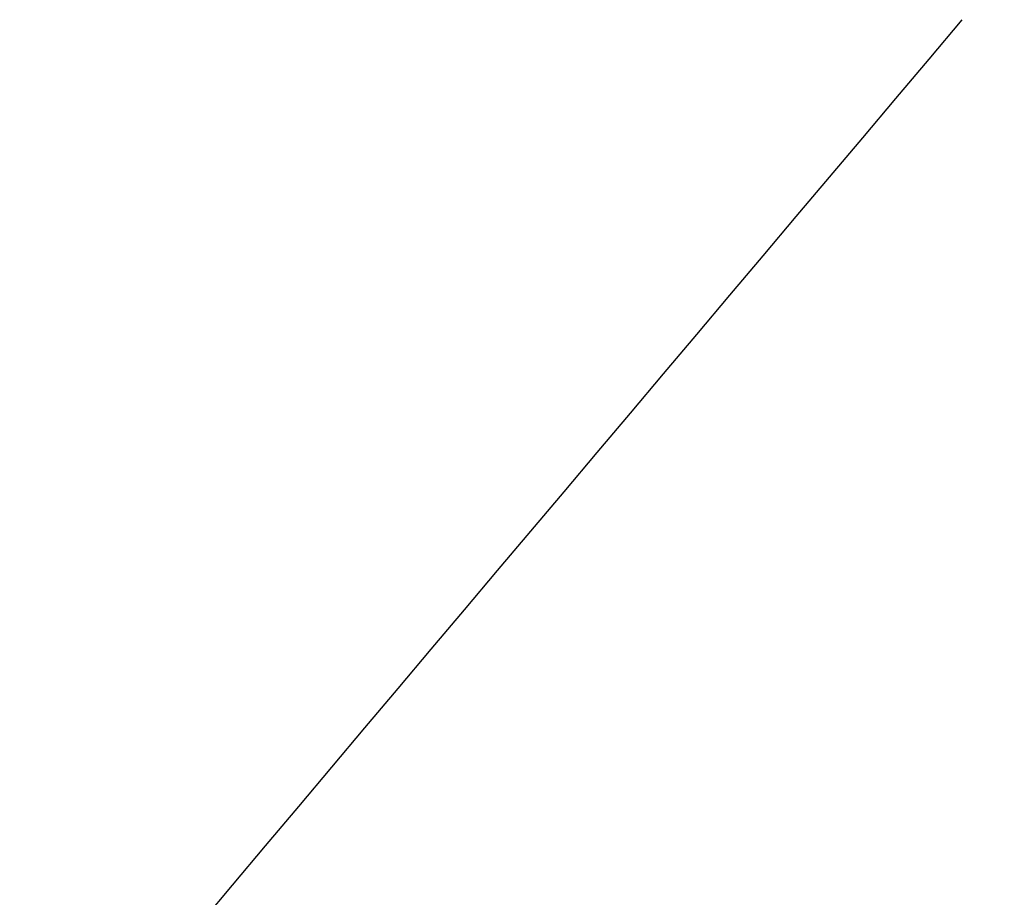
# Model space of a CAD drawing. Header units: millimetres. Extents: x 8 to 428, y 12 to 633.
# Tile 151 of 256: x 366.31267 to 366.31882, y 211.87962 to 211.8851. Entities that reach past the tile are written whole.
import ezdxf

# ---------------------------------------------------------------- set-up
doc = ezdxf.new("R2010")
doc.units = ezdxf.units.MM

msp = doc.modelspace()

# ---------------------------------------------------------------- linework, layer by layer
at = {"color": 7, "linetype": 'Continuous', "lineweight": 30}
msp.add_open_spline([(366.3185524, 211.8850969), (366.3097065, 211.8746117), (366.2926578, 211.8544036), (366.2706618, 211.8255904), (366.2531925, 211.801337), (366.2385498, 211.7797798), (366.2218178, 211.7539074), (366.2012392, 211.7198454), (366.1756118, 211.6728135), (366.1521448, 211.6236694), (366.131107, 211.5735344), (366.1129068, 211.5245686), (366.0959629, 211.4716082), (366.0820734, 211.4205892), (366.0711715, 211.3739283), (366.0617174, 211.3265458), (366.0536915, 211.2777131), (366.0473626, 211.2289706), (366.0427949, 211.1833443), (366.0395157, 211.1383679), (366.0373686, 211.0918978), (366.0363521, 211.0391916), (366.0369876, 210.9825866), (366.0395438, 210.9228327), (366.0438147, 210.8634981), (366.0492906, 210.8094644), (366.0555044, 210.7601283), (366.0620088, 210.7155755), (366.069998, 210.6677795), (366.0797356, 210.6164303), (366.0910367, 210.5634874), (366.1030437, 210.512902), (366.1144768, 210.4687222), (366.1265549, 210.4250337), (366.1408476, 210.3766986), (366.1594929, 210.3184057), (366.1826151, 210.2520769), (366.2085391, 210.1839227), (366.2367113, 210.1153628), (366.2664168, 210.0477867), (366.2986995, 209.97916), (366.330662, 209.9153992), (366.3588404, 209.8620768), (366.3798766, 209.8238542), (366.3944618, 209.798036), (366.405195, 209.7793272), (366.4169769, 209.7590918), (366.4319412, 209.7338618), (366.4505677, 209.7031742), (366.4730031, 209.667207), (366.4994137, 209.6261724), (366.5296038, 209.5809008), (366.5639647, 209.5313299), (366.5993771, 209.482358), (366.6329389, 209.4378245), (366.6606826, 209.4022544), (366.6823765, 209.375191), (366.7006412, 209.3528665), (366.7195168, 209.3302105), (366.7431089, 209.3025241), (366.7735104, 209.2678709), (366.8109186, 209.2267834), (366.8534289, 209.1821651), (366.8979007, 209.1377633), (366.9416584, 209.0961606), (366.9841314, 209.0576382), (367.028633, 209.0190734), (367.0748066, 208.9810042), (367.1223645, 208.9438497), (367.1673626, 208.9104727), (367.2099924, 208.8803978), (367.2526654, 208.8517227), (367.297543, 208.8230902), (367.346857, 208.7934392), (367.3980401, 208.7646794), (367.4486996, 208.7382273), (367.4963311, 208.7151215), (367.5405202, 208.6952153), (367.5824532, 208.6776716), (367.6217057, 208.6624535), (367.6581668, 208.6493906), (367.691347, 208.6383759), (367.7254628, 208.6278834), (367.7627607, 208.6174313), (367.8036604, 208.6072787), (367.8470388, 208.5979721), (367.8892309, 208.5904429), (367.9300725, 208.5846085), (367.9702987, 208.5801828), (368.0123068, 208.5770799), (368.05497, 208.57557), (368.0923646, 208.575648), (368.1238579, 208.5766868), (368.1510983, 208.5782686), (368.1807763, 208.5807346), (368.2160991, 208.5847218), (368.250634, 208.5899391), (368.2799107, 208.5953611), (368.3000971, 208.5995656), (368.3181843, 208.6036659), (368.3375343, 208.6084061), (368.3604478, 208.6145437), (368.3903446, 208.623374), (368.4232606, 208.6343366), (368.456253, 208.6467475), (368.4834424, 208.6579754), (368.5083769, 208.6690851), (368.5344959, 208.6815553), (368.5632729, 208.696397), (368.6013963, 208.7176744), (368.6302878, 208.7364046), (368.6458575, 208.7464984)], degree=3, knots=[0, 0, 0, 0, 0.008585, 0.016546, 0.023834, 0.029834, 0.034498, 0.04378, 0.055811, 0.069872, 0.079317, 0.09099, 0.104127, 0.115359, 0.125229, 0.135043, 0.146577, 0.156917, 0.166333, 0.175687, 0.185382, 0.195545, 0.208568, 0.220361, 0.232242, 0.244765, 0.253128, 0.261999, 0.27154, 0.281749, 0.292621, 0.302987, 0.311677, 0.3187, 0.328751, 0.340315, 0.353487, 0.368394, 0.380848, 0.394301, 0.408721, 0.422009, 0.432847, 0.441238, 0.445503, 0.448809, 0.452848, 0.458112, 0.4646, 0.472165, 0.480911, 0.490838, 0.501427, 0.513372, 0.523416, 0.531559, 0.537805, 0.542238, 0.547215, 0.553804, 0.562008, 0.572334, 0.584205, 0.595929, 0.607173, 0.617935, 0.628211, 0.640583, 0.652175, 0.663052, 0.673215, 0.682803, 0.693439, 0.704856, 0.717302, 0.729037, 0.739803, 0.74988, 0.758967, 0.768094, 0.776265, 0.783398, 0.790206, 0.7988, 0.808015, 0.817108, 0.827167, 0.835523, 0.843671, 0.853153, 0.862701, 0.871394, 0.877539, 0.883301, 0.889261, 0.897012, 0.906554, 0.912246, 0.916712, 0.920223, 0.924491, 0.929816, 0.935846, 0.945083, 0.95282, 0.95927, 0.964571, 0.970289, 0.978341, 0.988328, 1, 1, 1, 1], dxfattribs=at)

doc.saveas('drawing.dxf')
